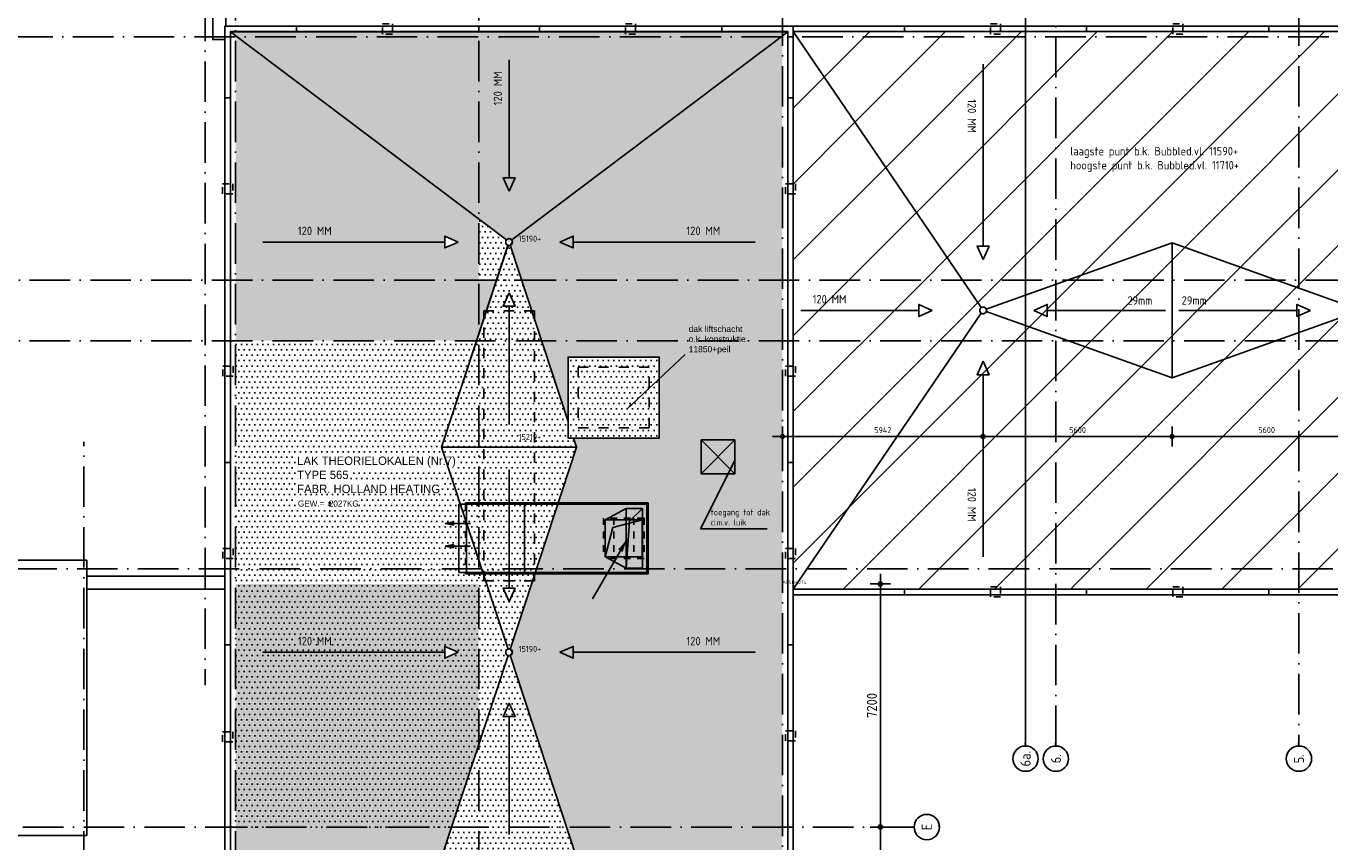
# Model space of a CAD drawing. Extents: x -9573 to 237800, y 0 to 168200.
# Tile 31 of 35: x 162452 to 201078, y 78140 to 102300. Entities that reach past the tile are written whole.
import ezdxf
from ezdxf.enums import TextEntityAlignment as Align

# ---------------------------------------------------------------- set-up
doc = ezdxf.new("R2010")
doc.units = 0
doc.header["$LTSCALE"] = 200
for name, pattern in [('DASHDOT', [9, 6, -1.5, 0, -1.5]), ('DASHED', [3, 1.5, -1.5]), ('HIDDEN', [2, 1, -1]), ('HIDDEN2', [4.7625, 3.175, -1.5875]), ('LURETOUR', [6, 4, -2])]:
    doc.linetypes.add(name, pattern=pattern)
doc.layers.get('0').update_dxf_attribs({"linetype": 'CONTINUOUS'})
doc.layers.get('DEFPOINTS').update_dxf_attribs({"linetype": 'CONTINUOUS'})
for name, color, linetype in [('AL$1----_ALGEMEEN', 7, 'CONTINUOUS'), ('AL$1----_MAATVOERING', 7, 'CONTINUOUS'), ('AL$1----_TEKST', 7, 'CONTINUOUS'), ('AL$1A---_ALGEMEEN', 8, 'CONTINUOUS'), ('AL$2A---_KADER', 7, 'CONTINUOUS'), ('AL$7----_STRAMIEN', 1, 'DASHDOT'), ('AL27----_DAKEN', 7, 'CONTINUOUS'), ('AL27---_DAKAFSCHOT', 7, 'CONTINUOUS'), ('AL32----_BINNENKOZ', 7, 'CONTINUOUS'), ('ALN-----_BLOCKNAAM', 2, 'CONTINUOUS'), ('BL$4----', 7, 'CONTINUOUS'), ('MV-STRAMIEN', 7, 'CONTINUOUS'), ('RUIMTEOMTREK', 2, 'CONTINUOUS'), ('WL$1----', 3, 'CONTINUOUS'), ('WL570---_RETOUR', 3, 'CONTINUOUS'), ('WL570---_TOEVOER', 3, 'CONTINUOUS'), ('WM570---', 1, 'CONTINUOUS')]:
    doc.layers.add(name, color=color, linetype=linetype)
doc.styles.add('BURO-018', font='BUROFONT.shx', dxfattribs={"height": 360})
doc.styles.add('BURO-025', font='BUROFONT.shx', dxfattribs={"height": 500})
doc.styles.get("Standard").update_dxf_attribs({"font": 'ISOCP'})
doc.dimstyles.new('018STIP100UIT', dxfattribs={"dimscale": 100, "dimtxt": 1.8, "dimasz": 2, "dimexe": 2, "dimexo": 3, "dimgap": 1, "dimtad": 1, "dimdec": 4, "dimrnd": 1, "dimtxsty": 'STANDARD', "dimblk": 'MSTR3', "dimblk1": 'MSTR3', "dimblk2": 'MSTR3', "dimsah": 1, "dimcen": 3, "dimdle": 1.25, "dimse1": 1, "dimse2": 1, "dimclrd": 256, "dimclre": 1, "dimclrt": 7, "dimazin": 3, "dimtfac": 0.75, "dimtdec": 4, "dimtix": 1, "dimtmove": 0, "dimatfit": 3, "dimtvp": 1.5, "dimtolj": 1, "dimtzin": 0})
doc.dimstyles.new('025RADI100UIT', dxfattribs={"dimscale": 100, "dimtxt": 2.5, "dimasz": 2, "dimexe": 2, "dimexo": 3, "dimgap": 1, "dimtad": 1, "dimdec": 4, "dimrnd": 1, "dimtxsty": 'STANDARD', "dimcen": 3, "dimdle": 1.25, "dimse1": 1, "dimse2": 1, "dimclrd": 7, "dimclre": 1, "dimazin": 3, "dimtfac": 0.75, "dimtdec": 4, "dimtofl": 0, "dimtmove": 0, "dimatfit": 3, "dimtvp": 1.5, "dimtolj": 1, "dimtzin": 0})
doc.dimstyles.new('030STIP100UIT', dxfattribs={"dimscale": 100, "dimtxt": 3, "dimasz": 2, "dimexe": 2, "dimexo": 3, "dimgap": 1, "dimtad": 1, "dimdec": 4, "dimrnd": 1, "dimtxsty": 'STANDARD', "dimblk": 'MSTR3', "dimcen": 3, "dimdle": 1.25, "dimse1": 1, "dimse2": 1, "dimclrd": 7, "dimclre": 1, "dimazin": 3, "dimtfac": 0.75, "dimtdec": 4, "dimtix": 1, "dimtmove": 0, "dimatfit": 3, "dimtvp": 1.5, "dimtolj": 1, "dimtzin": 0})

# ---------------------------------------------------------------- blocks, each defined once
blk = doc.blocks.new('MSTR3')
at = {"color": 0, "linetype": 'CONTINUOUS'}
for p, q in [((-1, 0), (0, 0)), ((0, 1.5), (0, 0)), ((0, 0), (0, -1.5)), ((0, 0), (1.5, 0))]:
    blk.add_line(p, q, dxfattribs=at)
blk.add_circle((0, 0), 0.3, dxfattribs=at)
blk = doc.blocks.new('*D34')
at = {"linetype": 'BYBLOCK'}
blk.add_line((168860, 107990), (174310, 107990), dxfattribs=at)
at = {"layer": 'DEFPOINTS', "color": 0, "linetype": 'BYBLOCK'}
for p in [(174510, 107990), (174510, 102400), (168660, 101980)]:
    blk.add_point(p, dxfattribs=at)
at = {"linetype": 'BYBLOCK', "xscale": 200, "yscale": 200, "zscale": 200, "rotation": 180}
blk.add_blockref('MSTR3', (168660, 107990), dxfattribs=at)
at = {"linetype": 'BYBLOCK', "xscale": 200, "yscale": 200, "zscale": 200}
blk.add_blockref('MSTR3', (174510, 107990), dxfattribs=at)
at = {"color": 7, "linetype": 'BYBLOCK', "insert": (171585, 108180), "char_height": 180, "attachment_point": 5}
blk.add_mtext('\\A1;5850', dxfattribs=at)
blk = doc.blocks.new('*D37')
at = {"linetype": 'BYBLOCK'}
blk.add_line((186410, 107990), (192760, 107990), dxfattribs=at)
at = {"layer": 'DEFPOINTS', "color": 0, "linetype": 'BYBLOCK'}
for p in [(192960, 107990), (186210, 102400), (192960, 101980)]:
    blk.add_point(p, dxfattribs=at)
at = {"linetype": 'BYBLOCK', "xscale": 200, "yscale": 200, "zscale": 200, "rotation": 180}
blk.add_blockref('MSTR3', (186210, 107990), dxfattribs=at)
at = {"linetype": 'BYBLOCK', "xscale": 200, "yscale": 200, "zscale": 200}
blk.add_blockref('MSTR3', (192960, 107990), dxfattribs=at)
at = {"color": 7, "linetype": 'BYBLOCK', "insert": (189585, 108180), "char_height": 180, "attachment_point": 5}
blk.add_mtext('\\A1;6750', dxfattribs=at)
blk = doc.blocks.new('*D38')
at = {"linetype": 'BYBLOCK'}
blk.add_line((185060, 90147), (190603, 90147), dxfattribs=at)
at = {"layer": 'DEFPOINTS', "color": 0, "linetype": 'BYBLOCK'}
for p in [(190803, 93880), (190803, 90147), (184860, 85780)]:
    blk.add_point(p, dxfattribs=at)
at = {"linetype": 'BYBLOCK', "xscale": 200, "yscale": 200, "zscale": 200, "rotation": 180}
blk.add_blockref('MSTR3', (184860, 90147), dxfattribs=at)
at = {"linetype": 'BYBLOCK', "xscale": 200, "yscale": 200, "zscale": 200}
blk.add_blockref('MSTR3', (190803, 90147), dxfattribs=at)
at = {"color": 7, "linetype": 'BYBLOCK', "insert": (187831, 90337), "char_height": 180, "attachment_point": 5}
blk.add_mtext('\\A1;5942', dxfattribs=at)
blk = doc.blocks.new('*D39')
at = {"linetype": 'BYBLOCK'}
blk.add_line((191003, 90147), (196203, 90147), dxfattribs=at)
at = {"layer": 'DEFPOINTS', "color": 0, "linetype": 'BYBLOCK'}
for p in [(190803, 93880), (196403, 91880), (196403, 90147)]:
    blk.add_point(p, dxfattribs=at)
at = {"linetype": 'BYBLOCK', "xscale": 200, "yscale": 200, "zscale": 200, "rotation": 180}
blk.add_blockref('MSTR3', (190803, 90147), dxfattribs=at)
at = {"linetype": 'BYBLOCK', "xscale": 200, "yscale": 200, "zscale": 200}
blk.add_blockref('MSTR3', (196403, 90147), dxfattribs=at)
at = {"color": 7, "linetype": 'BYBLOCK', "insert": (193603, 90337), "char_height": 180, "attachment_point": 5}
blk.add_mtext('\\A1;5600', dxfattribs=at)
blk = doc.blocks.new('*D40')
at = {"linetype": 'BYBLOCK'}
blk.add_line((196603, 90147), (201803, 90147), dxfattribs=at)
at = {"layer": 'DEFPOINTS', "color": 0, "linetype": 'BYBLOCK'}
for p in [(202003, 93880), (196403, 91880), (202003, 90147)]:
    blk.add_point(p, dxfattribs=at)
at = {"linetype": 'BYBLOCK', "xscale": 200, "yscale": 200, "zscale": 200, "rotation": 180}
blk.add_blockref('MSTR3', (196403, 90147), dxfattribs=at)
at = {"linetype": 'BYBLOCK', "xscale": 200, "yscale": 200, "zscale": 200}
blk.add_blockref('MSTR3', (202003, 90147), dxfattribs=at)
at = {"color": 7, "linetype": 'BYBLOCK', "insert": (199203, 90337), "char_height": 180, "attachment_point": 5}
blk.add_mtext('\\A1;5600', dxfattribs=at)
blk = doc.blocks.new('A$C1DAB58CE')
at = {"layer": 'AL27----_DAKEN', "color": 4}
for points in [[(49850, 155), (49850, 310)], [(51650, 155), (51650, 310)], [(57050, 155), (57050, 310)], [(59005, 0), (59160, 0)]]:
    blk.add_lwpolyline(points, dxfattribs=at)
at = {"layer": 'AL27----_DAKEN', "color": 1, "linetype": 'HIDDEN'}
blk.add_lwpolyline([(54200, 82), (54200, 382), (54500, 382), (54500, 82)], close=True, dxfattribs=at)
blk = doc.blocks.new('1010')
at = {"layer": 'AL$7----_STRAMIEN', "color": 7, "linetype": 'CONTINUOUS'}
blk.add_circle((0, 750), 750, dxfattribs=at)
at = {"layer": 'ALN-----_BLOCKNAAM', "linetype": 'CONTINUOUS'}
blk.add_text('1010', height=100, dxfattribs=at).set_placement((0, 0))
blk = doc.blocks.new('1011')
at = {"layer": 'AL$7----_STRAMIEN', "color": 7, "linetype": 'CONTINUOUS'}
blk.add_circle((-750, 0), 750, dxfattribs=at)
at = {"layer": 'ALN-----_BLOCKNAAM', "linetype": 'CONTINUOUS'}
blk.add_text('1011', height=100, dxfattribs=at).set_placement((0, 0))
blk = doc.blocks.new('*D124')
at = {"color": 7, "linetype": 'BYBLOCK'}
blk.add_line((187760, 71581), (187760, 78381), dxfattribs=at)
at = {"layer": 'DEFPOINTS', "color": 0, "linetype": 'BYBLOCK'}
for p in [(187760, 78581), (188760, 78581), (188760, 71381)]:
    blk.add_point(p, dxfattribs=at)
at = {"color": 7, "linetype": 'BYBLOCK', "xscale": 200, "yscale": 200, "zscale": 200}
for p, rotation in [((187760, 78581), 90), ((187760, 71381), 270)]:
    blk.add_blockref('MSTR3', p, dxfattribs=dict(at, rotation=rotation))
at = {"color": 0, "linetype": 'BYBLOCK', "insert": (187510, 74981), "char_height": 300, "attachment_point": 5, "rotation": 90}
blk.add_mtext('\\A1;7200', dxfattribs=at)
blk = doc.blocks.new('*D125')
at = {"color": 7, "linetype": 'BYBLOCK'}
blk.add_line((187760, 78781), (187760, 85581), dxfattribs=at)
at = {"layer": 'DEFPOINTS', "color": 0, "linetype": 'BYBLOCK'}
for p in [(187760, 85781), (189510, 85781), (188760, 78581)]:
    blk.add_point(p, dxfattribs=at)
at = {"color": 7, "linetype": 'BYBLOCK', "xscale": 200, "yscale": 200, "zscale": 200}
for p, rotation in [((187760, 85781), 90), ((187760, 78581), 270)]:
    blk.add_blockref('MSTR3', p, dxfattribs=dict(at, rotation=rotation))
at = {"color": 0, "linetype": 'BYBLOCK', "insert": (187510, 82181), "char_height": 300, "attachment_point": 5, "rotation": 90}
blk.add_mtext('\\A1;7200', dxfattribs=at)
blk = doc.blocks.new('LU-PIJL5')
at = {"color": 0, "linetype": 'CONTINUOUS'}
for p, q in [((0, 0), (-7.5, 0)), ((-2.5, -0.5), (-2.5, 0.5)), ((-2.5, 0.5), (0, 0)), ((0, 0), (-2.5, -0.5))]:
    blk.add_line(p, q, dxfattribs=at)
blk.add_solid([(-2.5, 0.5), (-2.5, -0.5), (0, 0)], dxfattribs=at)
blk = doc.blocks.new('LU-2-KUZ')
at = {"color": 0, "linetype": 'HIDDEN2'}
for p, q in [((-0.5, 0.5), (0.5, 0.5)), ((-0.5, -0.5), (-0.5, 0.5)), ((0.5, 0.5), (-0.289, 0.289)), ((0.5, 0.5), (0.5, -0.5)), ((-0.5, -0.5), (-0.289, 0.289)), ((0.5, -0.5), (-0.5, -0.5))]:
    blk.add_line(p, q, dxfattribs=at)
blk = doc.blocks.new('LU-PIJL1')
at = {"color": 0, "linetype": 'CONTINUOUS'}
blk.add_line((0, 0), (10.12, 17.54), dxfattribs=at)
blk.add_lwpolyline([(10.12, 17.54, 0, 1.5, 0), (8.25, 14.29, 1.5, 1.5, 0)], format="xyseb", dxfattribs=at)

msp = doc.modelspace()

# ---------------------------------------------------------------- hatches: boundary and pattern name
at = {"layer": 'BL$4----'}
h = msp.add_hatch(dxfattribs=at)
h.set_pattern_fill('DOTS', color=2, scale=100, style=0)
h.paths.add_polyline_path([(168505.29813, 102135.22757), (185014.94534, 102135.22757), (176760.29813, 95905.40396)])
h = msp.add_hatch(dxfattribs=at)
h.set_pattern_fill('DOTS', color=2, scale=100, style=0)
h.paths.add_polyline_path([(168709.98396, 101980.58036), (168660.29813, 101980.58036), (168660.29813, 94780.58036), (175860.29813, 94780.58036), (175860.29813, 96584.43305)])
h.paths.add_polyline_path([(174856.77862, 95905.40396), (174856.77862, 96081.46126), (175256.77862, 95905.40396), (174856.77862, 95729.34667)], flags=16)
h.paths.add_polyline_path([(176010.12174, 93870.40397), (176090.3581, 93870.40397), (176389.9958, 94780.58036), (168660.29813, 94780.58036), (168660.29813, 86230.58036), (175945.36717, 86230.58036), (174760.29813, 89830.22757), (176010.12174, 93626.67882)])
h.paths.add_polyline_path([(174760.29813, 89830.22757), (175797.4207, 92980.58036), (168660.29813, 92980.58036), (168660.29813, 86230.58036), (175860.29813, 86230.58036), (175860.29813, 86488.97757)], flags=16)
h.paths.add_polyline_path([(175860.29813, 85780.58036), (168660.29813, 85780.58036), (168660.29813, 78580.58036), (175056.71057, 78580.58036), (175860.29813, 81021.47757)])
h.paths.add_polyline_path([(174856.77862, 83755.40396), (174856.77862, 83931.46126), (175256.77862, 83755.40396), (174856.77862, 83579.34667)], flags=16)
h.paths.add_polyline_path([(174760.29813, 77680.22757), (175056.71057, 78580.58036), (168660.29813, 78580.58036), (168660.29813, 53342.37824), (175860.29813, 58776.02209), (175860.29813, 62188.97757), (174760.29813, 65530.22757), (175860.29813, 68871.47757), (175860.29813, 74338.97757)])
h.paths.add_polyline_path([(170442.70181, 96423.35438), (171517.70181, 96423.35438), (171517.70181, 96048.30516), (170442.70181, 96048.30516)], flags=24)
h.paths.add_polyline_path([(170442.70181, 84273.35438), (171517.70181, 84273.35438), (171517.70181, 83898.30516), (170442.70181, 83898.30516)], flags=24)
h = msp.add_hatch(dxfattribs=at)
h.set_pattern_fill('DOTS', color=2, scale=100, style=0)
h.paths.add_polyline_path([(175860.29813, 62188.97757), (175860.29813, 58776.02209), (176680.47752, 59394.98913, -0.1630411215), (176660.29813, 59455.2267, -0.0000038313), (176660.29813, 59455.22823, 16329107.3806301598), (176660.29813, 59455.22825), (176660.29813, 59455.22823, -0.3238449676), (176729.02737, 59550.21251)])
h.paths.add_polyline_path([(184860.29813, 71380.58036), (176834.25606, 71380.58036), (178760.29813, 65530.22757), (178315.96983, 64180.58036), (184860.29813, 64180.58036)])
h.paths.add_polyline_path([(184860.29813, 78580.58036), (178463.88569, 78580.58036), (178760.29813, 77680.22757), (176791.56889, 71700.21251, -0.3238467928), (176860.29813, 71605.22757, -0.3238467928), (176791.56889, 71510.24262), (176834.25606, 71380.58036), (184860.29813, 71380.58036)])
h.paths.add_polyline_path([(178663.81764, 71605.40396), (178663.81764, 71429.34667), (178263.81764, 71605.40396), (178663.81764, 71781.46126)], flags=16)
h.paths.add_polyline_path([(184860.29813, 102018.33815), (176840.1175, 95965.46765), (176860.29813, 95905.22757), (176791.56889, 95810.24262), (178510.29813, 90589.60257), (178510.29813, 92500.40396), (181210.29813, 92500.40396), (181210.29813, 90100.40396), (178671.35117, 90100.40396), (178760.29813, 89830.22757), (176791.56889, 83850.21251), (176860.29813, 83755.22757), (176791.56889, 83660.24262), (178463.88569, 78580.58036), (184860.29813, 78580.58036)])
h.paths.add_polyline_path([(177584.67803, 70644.74052), (182960.30303, 70644.74052), (182960.30303, 69769.74052), (177584.67803, 69769.74052)], flags=24)
h.paths.add_polyline_path([(177025.44412, 71571.88613), (177741.52375, 71571.88613), (177741.52375, 71828.2381), (177025.44412, 71828.2381)], flags=24)
h.paths.add_polyline_path([(182002.89445, 72123.35438), (183077.89445, 72123.35438), (183077.89445, 71748.30516), (182002.89445, 71748.30516)], flags=24)
h = msp.add_hatch(dxfattribs=at)
h.set_pattern_fill('ANSI31', color=256, scale=500, style=0)
edge = h.paths.add_edge_path()
edge.add_line((230025.12173, 102135.22757), (185179.94534, 102135.22757))
edge.add_line((185179.94534, 102135.22757), (190746.953, 93963.5352))
edge.add_arc((190802.53354, 93880.40396), 100, 19.653824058, 123.766207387, ccw=False)
edge.add_line((190896.70773, 93914.0376), (196402.53354, 95880.40396))
edge.add_line((196402.53354, 95880.40396), (201908.35935, 93914.0376))
edge.add_arc((202002.53354, 93880.40396), 100, 19.653824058, 160.346175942, ccw=False)
edge.add_line((202096.70773, 93914.0376), (207602.53354, 95880.40396))
edge.add_line((207602.53354, 95880.40396), (213108.35935, 93914.0376))
edge.add_arc((213202.53354, 93880.40396), 100, 19.653824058, 160.346175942, ccw=False)
edge.add_line((213296.70773, 93914.0376), (218802.53354, 95880.40396))
edge.add_line((218802.53354, 95880.40396), (224308.35935, 93914.0376))
edge.add_arc((224402.53354, 93880.40396), 100, 56.233792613, 160.346175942, ccw=False)
edge.add_line((224458.11408, 93963.5352), (230025.12173, 102135.22757))
edge = h.paths.add_edge_path()
edge.add_arc((224402.53354, 93880.40396), 100, 199.653824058, 303.766207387, ccw=False)
edge.add_line((224308.35935, 93846.77032), (218802.53354, 91880.40396))
edge.add_line((218802.53354, 91880.40396), (213296.70773, 93846.77032))
edge.add_arc((213202.53354, 93880.40396), 100, 199.653824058, 340.346175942, ccw=False)
edge.add_line((213108.35935, 93846.77032), (207602.53354, 91880.40396))
edge.add_line((207602.53354, 91880.40396), (202096.70773, 93846.77032))
edge.add_arc((202002.53354, 93880.40396), 100, 199.653824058, 340.346175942, ccw=False)
edge.add_line((201908.35935, 93846.77032), (196402.53354, 91880.40396))
edge.add_line((196402.53354, 91880.40396), (190896.70773, 93846.77032))
edge.add_arc((190802.53354, 93880.40396), 100, 236.233792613, 340.346175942, ccw=False)
edge.add_line((190746.953, 93797.27272), (185179.94534, 85625.58036))
edge.add_line((185179.94534, 85625.58036), (230025.12173, 85625.58036))
edge.add_line((230025.12173, 85625.58036), (224458.11408, 93797.27272))
h = msp.add_hatch(dxfattribs=at)
h.set_pattern_fill('ANSI31', color=256, scale=500, style=0)
h.paths.add_polyline_path([(185285.29955, 101980.58036), (185179.94534, 101980.58036), (185179.94534, 97630.40396), (185247.44534, 97630.40396), (185247.44534, 97330.40396), (185179.94534, 97330.40396), (185179.94534, 94780.58036), (190190.33676, 94780.58036)])
h = msp.add_hatch(dxfattribs=at)
h.set_pattern_fill('ANSI31', color=256, scale=500, style=0)
h.paths.add_polyline_path([(190190.5771, 92980.58036), (185179.94534, 92980.58036), (185179.94534, 92230.40396), (185247.44534, 92230.40396), (185247.44534, 91930.40396), (185179.94534, 91930.40396), (185179.94534, 86830.40396), (185247.44534, 86830.40396), (185247.44534, 86530.40396), (185179.94534, 86530.40396), (185179.94534, 86230.58036), (185592.10472, 86230.58036)])
h.paths.add_polyline_path([(190746.953, 93797.27272, -0.2504118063), (190702.53354, 93880.40396, -0.2504118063), (190746.953, 93963.5352), (190190.33676, 94780.58036), (185179.94534, 94780.58036), (185179.94534, 92980.58036), (190190.5771, 92980.58036)])
h.paths.add_polyline_path([(188899.01403, 93880.40396), (188899.01403, 94056.46126), (189299.01403, 93880.40396), (188899.01403, 93704.34667)], flags=16)
h.paths.add_polyline_path([(229860.12166, 92980.58036), (226260.29813, 92980.58036), (226260.29813, 91151.88501), (229612.96236, 86230.58036), (229860.12166, 86230.58036)])
h.paths.add_polyline_path([(229860.12166, 94780.58036), (226260.29813, 94780.58036), (226260.29813, 94036.32254), (226306.05305, 94056.46126), (226306.05305, 93880.40396), (226306.05305, 93704.34667), (226260.29813, 93724.48539), (226260.29813, 92980.58036), (229860.12166, 92980.58036)])
h.paths.add_polyline_path([(226260.29813, 93724.48539), (225906.05305, 93880.40396), (226260.29813, 94036.32254), (226260.29813, 94780.58036), (225360.29813, 94780.58036), (225360.29813, 92980.58036), (226260.29813, 92980.58036)])
h.paths.add_polyline_path([(225360.29813, 94780.58036), (225014.73031, 94780.58036), (224458.11408, 93963.5352, -0.2504118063), (224502.53354, 93880.40396, -0.2504118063), (224458.11408, 93797.27272), (225014.48997, 92980.58036), (225360.29813, 92980.58036)])
h.paths.add_polyline_path([(229860.12166, 101893.02747), (226260.29813, 96608.92291), (226260.29813, 94780.58036), (229860.12166, 94780.58036)])
h.paths.add_polyline_path([(187546.69603, 90472.09157), (188116.13564, 90472.09157), (188116.13564, 90201.96913), (187546.69603, 90201.96913)], flags=24)
h.paths.add_polyline_path([(185690.55977, 94398.35438), (186765.55977, 94398.35438), (186765.55977, 94023.30516), (185690.55977, 94023.30516)], flags=24)
h.paths.add_polyline_path([(226852.41583, 90471.96913), (227410.41583, 90471.96913), (227410.41583, 90201.96913), (226852.41583, 90201.96913)], flags=24)
h.paths.add_polyline_path([(228439.5073, 94398.35438), (229514.5073, 94398.35438), (229514.5073, 94023.30516), (228439.5073, 94023.30516)], flags=24)
h = msp.add_hatch(dxfattribs=at)
h.set_pattern_fill('DOTS', color=2, scale=100, style=0)
h.paths.add_polyline_path([(176728.97495, 95810.2599, -0.3236943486), (176660.29813, 95905.22757, -0.163043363), (176680.47752, 95965.46601), (175860.29813, 96584.43305), (175860.29813, 94802.46874), (176397.20164, 94802.46874)])
h = msp.add_hatch(dxfattribs=at)
h.set_pattern_fill('DOTS', color=2, scale=100, style=0)
h.paths.add_polyline_path([(176727.82621, 95806.77052), (174760.29813, 89830.22757), (176729.02737, 83850.21251), (176760.29813, 83855.22757), (176791.56889, 83850.21251), (178760.29813, 89830.22757), (178671.35117, 90100.40396), (178510.29813, 90100.40396), (178510.29813, 90589.60257), (176791.56889, 95810.24262), (176760.29813, 95805.22757)])
h = msp.add_hatch(dxfattribs=at)
h.set_pattern_fill('ANSI31', color=256, scale=500, style=0)
edge = h.paths.add_edge_path()
edge.add_line((196402.53354, 95880.40396), (190896.70773, 93914.0376))
edge.add_arc((190802.53354, 93880.40396), 100, 0, 19.653824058, ccw=False)
edge.add_arc((190802.53354, 93880.40396), 100, -19.653824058, 0, ccw=False)
edge.add_line((190896.70773, 93846.77032), (196402.53354, 91880.40396))
edge.add_line((196402.53354, 91880.40396), (201908.35935, 93846.77032))
edge.add_arc((202002.53354, 93880.40396), 100, 180, 199.653824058, ccw=False)
edge.add_arc((202002.53354, 93880.40396), 100, 160.346175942, 180, ccw=False)
edge.add_line((201908.35935, 93914.0376), (196402.53354, 95880.40396))
edge = h.paths.add_edge_path()
edge.add_arc((213202.53354, 93880.40396), 100, 180, 199.653824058, ccw=False)
edge.add_arc((213202.53354, 93880.40396), 100, 160.346175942, 180, ccw=False)
edge.add_line((213108.35935, 93914.0376), (207602.53354, 95880.40396))
edge.add_line((207602.53354, 95880.40396), (202096.70773, 93914.0376))
edge.add_arc((202002.53354, 93880.40396), 100, 0, 19.653824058, ccw=False)
edge.add_arc((202002.53354, 93880.40396), 100, -19.653824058, 0, ccw=False)
edge.add_line((202096.70773, 93846.77032), (207602.53354, 91880.40396))
edge.add_line((207602.53354, 91880.40396), (213108.35935, 93846.77032))
edge = h.paths.add_edge_path()
edge.add_arc((224402.53354, 93880.40396), 100, 180, 199.653824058, ccw=False)
edge.add_arc((224402.53354, 93880.40396), 100, 160.346175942, 180, ccw=False)
edge.add_line((224308.35935, 93914.0376), (218802.53354, 95880.40396))
edge.add_line((218802.53354, 95880.40396), (213296.70773, 93914.0376))
edge.add_arc((213202.53354, 93880.40396), 100, 0, 19.653824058, ccw=False)
edge.add_arc((213202.53354, 93880.40396), 100, -19.653824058, 0, ccw=False)
edge.add_line((213296.70773, 93846.77032), (218802.53354, 91880.40396))
edge.add_line((218802.53354, 91880.40396), (224308.35935, 93846.77032))
h = msp.add_hatch(dxfattribs=at)
h.set_pattern_fill('DOTS', color=2, scale=100, style=0)
h.paths.add_polyline_path([(175860.29813, 86230.58036), (175860.29813, 86488.97757), (174760.29813, 89830.22757), (175797.4207, 92980.58036), (168660.29813, 92980.58036), (168660.29813, 86230.58036)])
h = msp.add_hatch(dxfattribs=at)
h.set_pattern_fill('DOTS', color=2, scale=100, style=0)
h.paths.add_polyline_path([(178810.29813, 92200.40396), (178810.29813, 90400.40396), (180910.29813, 90400.40396), (180910.29813, 92200.40396)], flags=16)
h.paths.add_polyline_path([(178510.29813, 92500.40396), (178510.29813, 90589.60257), (178510.29813, 90100.40396), (178671.35117, 90100.40396), (181210.29813, 90100.40396), (181210.29813, 92500.40396)])
h.paths.add_polyline_path([(180910.29813, 92200.40396), (180910.29813, 90400.40396), (178810.29813, 90400.40396), (178810.29813, 92200.40396)], flags=16)
h = msp.add_hatch(dxfattribs=at)
h.set_pattern_fill('DOTS', color=2, scale=100, style=0)
h.paths.add_polyline_path([(168660.29813, 86230.58036), (168660.29813, 78580.58036), (175056.71057, 78580.58036), (175860.29813, 81021.47757), (175860.29813, 86080.40396), (175469.31465, 86080.40396), (175469.31465, 86115.40396), (175273.88632, 86115.40396), (175273.88632, 86230.58036)])
h.paths.add_polyline_path([(174856.77862, 83931.46126), (175256.77862, 83755.40396), (174856.77862, 83579.34667), (174856.77862, 83755.40396)], flags=16)
h.paths.add_polyline_path([(170442.70181, 84273.35438), (171517.70181, 84273.35438), (171517.70181, 83898.30516), (170442.70181, 83898.30516)], flags=24)
h = msp.add_hatch(dxfattribs=at)
h.set_pattern_fill('DOTS', color=2, scale=100, style=0)
h.paths.add_polyline_path([(175860.29813, 81021.47757), (176729.02737, 83660.24262, -0.3238467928), (176660.29813, 83755.22757, -0.3238467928), (176729.02737, 83850.21251), (176063.94376, 85870.40397), (176010.12174, 85870.40397), (176010.12174, 86033.88836), (175994.80796, 86080.40396), (175860.29813, 86080.40396)])
h = msp.add_hatch(dxfattribs=at)
h.set_pattern_fill('DOTS', color=2, scale=100, style=0)
edge = h.paths.add_edge_path()
edge.add_arc((176760.29813, 83755.22757), 100, 251.777519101, 288.222480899, ccw=False)
edge.add_line((176729.02737, 83660.24262), (174760.29813, 77680.22757))
edge.add_line((174760.29813, 77680.22757), (178760.29813, 77680.22757))
edge.add_line((178760.29813, 77680.22757), (176791.56889, 83660.24262))
edge = h.paths.add_edge_path()
edge.add_arc((176760.29813, 71605.22757), 100, 71.777519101, 108.222480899)
edge.add_line((176729.02737, 71700.21251), (174760.29813, 77680.22757))
edge.add_line((174760.29813, 77680.22757), (178760.29813, 77680.22757))
edge.add_line((178760.29813, 77680.22757), (176791.56889, 71700.21251))

# ---------------------------------------------------------------- linework, layer by layer
at = {"layer": 'AL$1----_ALGEMEEN', "color": 4, "linetype": 'DASHED'}
msp.add_lwpolyline([(177510.12174, 93870.40397), (177510.12174, 85870.40397), (176010.12174, 85870.40397), (176010.12174, 93870.40397)], close=True, dxfattribs=at)
at = {"layer": 'AL$1A---_ALGEMEEN', "color": 1, "linetype": 'DASHDOT'}
msp.add_line((184860.29813, 124517.72983), (184860.29813, 48460.40396), dxfattribs=at)
at = {"layer": 'AL$1A---_ALGEMEEN', "color": 3, "linetype": 'CONTINUOUS'}
for p, q in [((180844.31465, 88145.40396), (175273.88632, 88145.40396)), ((180879.31465, 88180.40396), (175469.31465, 88180.40396)), ((180844.31465, 86115.40396), (175273.88632, 86115.40396)), ((180879.31465, 86080.40396), (175469.31465, 86080.40396))]:
    msp.add_line(p, q, dxfattribs=at)
at = {"layer": 'AL$1A---_ALGEMEEN', "color": 2, "linetype": 'HIDDEN'}
for p, q in [((179560.29813, 87730.40396), (179560.29813, 86530.40396)), ((180760.29813, 87730.40396), (179560.29813, 87730.40396)), ((179860.29813, 87730.40396), (179860.29813, 86530.40396)), ((180460.29813, 87730.40396), (180460.29813, 86530.40396)), ((180760.29813, 87730.40396), (180760.29813, 86530.40396)), ((180760.29813, 86530.40396), (179560.29813, 86530.40396))]:
    msp.add_line(p, q, dxfattribs=at)
at = {"layer": 'AL$2A---_KADER'}
for points in [[(185014.94534, 102135.05117), (176840.1175, 95965.46765), (176860.29813, 95905.22757), (176791.56889, 95810.24262), (178510.29813, 90589.60257), (178510.29813, 92500.40396), (181210.29813, 92500.40396), (181210.29813, 90100.40396), (178671.35117, 90100.40396), (178760.29813, 89830.22757), (176791.56889, 83850.21251), (176860.29813, 83755.22757), (176791.56889, 83660.24262), (178760.29813, 77680.22757), (176791.56889, 71700.21251), (176860.29813, 71605.22757), (176791.56889, 71510.24262), (178760.29813, 65530.22757), (176791.56889, 59550.21251), (176860.29813, 59455.22757), (176840.1175, 59394.98749), (185014.94534, 53225.58036), (185014.94534, 102135.22757)], [(176727.82621, 95806.77052), (174760.29813, 89830.22757), (176729.02737, 83850.21251), (176760.29813, 83855.22757), (176791.56889, 83850.21251), (178760.29813, 89830.22757), (178671.35117, 90100.40396), (178510.29813, 90100.40396), (178510.29813, 90589.60257), (176791.56889, 95810.24262), (176760.29813, 95805.22757)]]:
    msp.add_lwpolyline(points, close=True, dxfattribs=at)
at = {"layer": 'AL$7----_STRAMIEN', "color": 1}
for p, q in [((184860.29813, 124517.90623), (184860.29813, 48460.58036)), ((168660.29813, 48460.58036), (168660.29813, 105880.58036))]:
    msp.add_line(p, q, dxfattribs=at)
for points in [[(167760.29813, 124655.58029), (167760.29813, 82780.58036)], [(175860.29813, 48460.58036), (175860.29813, 124517.90623)], [(192960.29813, 80980.58036), (192960.29813, 124517.90623)], [(200160.29813, 124517.90623), (200160.29813, 80980.58036)], [(-5367.20421, 101980.58036), (233965.12151, 101980.58036)], [(233960.29813, 94780.58036), (-5367.20421, 94780.58036)], [(233960.29813, 92980.58036), (-5367.20421, 92980.58036)], [(233568.74068, 86230.58036), (-2089.62728, 86230.58036)], [(188760.29813, 78580.58036), (138360.29813, 78580.58036), (113714.55487, 78580.58036)]]:
    msp.add_lwpolyline(points, dxfattribs=at)
at = {"layer": 'AL$7----_STRAMIEN'}
msp.add_lwpolyline([(164160.29813, 48460.58036), (164160.29813, 89983.97062)], dxfattribs=at)
at = {"layer": 'AL27----_DAKEN', "color": 1}
for points in [[(134770.29806, 102290.58033), (134750.29813, 102290.58033), (134750.29813, 119990.58036), (168370.29813, 119990.58036), (168370.29813, 102290.58033), (168350.29806, 102290.58033)], [(134770.29806, 101900.58033), (135140.29813, 101900.58033), (135140.29813, 119600.58036), (167980.29813, 119600.58036), (167980.29813, 101900.58033), (168350.29806, 101900.58033)]]:
    msp.add_lwpolyline(points, dxfattribs=at)
at = {"layer": 'AL27----_DAKEN', "color": 1, "linetype": 'HIDDEN'}
for points in [[(173010.47452, 102062.81576), (173010.47452, 102362.81576), (173310.47452, 102362.81576), (173310.47452, 102062.81576)], [(180210.47452, 102062.81577), (180210.47452, 102362.81577), (180510.47452, 102362.81577), (180510.47452, 102062.81577)], [(191020.29813, 102062.81577), (191020.29813, 102362.81577), (191320.29813, 102362.81577), (191320.29813, 102062.81577)], [(196420.29813, 102062.81577), (196420.29813, 102362.81577), (196720.29813, 102362.81577), (196720.29813, 102062.81577)], [(168572.79813, 97330.40396), (168272.79813, 97330.40396), (168272.79813, 97630.40396), (168572.79813, 97630.40396)], [(185247.44534, 97330.40396), (184947.44534, 97330.40396), (184947.44534, 97630.40396), (185247.44534, 97630.40396)], [(168582.79813, 91930.40396), (168282.79813, 91930.40396), (168282.79813, 92230.40396), (168582.79813, 92230.40396)], [(185247.44534, 91930.40396), (184947.44534, 91930.40396), (184947.44534, 92230.40396), (185247.44534, 92230.40396)], [(168582.79813, 86530.40396), (168282.79813, 86530.40396), (168282.79813, 86830.40396), (168582.79813, 86830.40396)], [(185247.44534, 86530.40396), (184947.44534, 86530.40396), (184947.44534, 86830.40396), (185247.44534, 86830.40396)], [(191020.29813, 85397.99216), (191020.29813, 85697.99216), (191320.29813, 85697.99216), (191320.29813, 85397.99216)], [(196420.29813, 85397.99216), (196420.29813, 85697.99216), (196720.29813, 85697.99216), (196720.29813, 85397.99216)], [(168573.62511, 81101.77052), (168273.62511, 81101.77052), (168273.62511, 81401.77052), (168573.62511, 81401.77052)], [(185247.44534, 81130.40396), (184947.44534, 81130.40396), (184947.44534, 81430.40396), (185247.44534, 81430.40396)]]:
    msp.add_lwpolyline(points, close=True, dxfattribs=at)
at = {"layer": 'AL27----_DAKEN', "color": 3}
for points in [[(168340.29813, 53060.58036), (185179.94534, 53060.58036), (185179.94534, 102300.22757), (168340.29813, 102300.22757)], [(168505.29813, 53225.58036), (185014.94534, 53225.58036), (185014.94534, 102135.22757), (168505.29813, 102135.22757)]]:
    msp.add_lwpolyline(points, close=True, dxfattribs=at)
at = {"layer": 'AL27----_DAKEN', "color": 4}
for points in [[(168350.12174, 101980.40396), (168505.29813, 101980.40396)], [(170460.47452, 102135.22757), (170460.47452, 102290.40396)], [(175860.47452, 102135.22757), (175860.47452, 102290.40396)], [(177660.47452, 102135.22757), (177660.47452, 102290.40396)], [(183060.47452, 102135.22757), (183060.47452, 102290.40396)], [(185014.94534, 101980.40396), (185170.12174, 101980.40396)], [(185179.94534, 102300.22757), (230190.12173, 102300.22757), (230190.12173, 85460.58036), (185179.94534, 85460.58036)], [(185179.94534, 102135.22757), (230025.12173, 102135.22757), (230025.12173, 85625.58036), (185179.94534, 85625.58036)], [(188470.29813, 102135.22757), (188470.29813, 102290.40396)], [(193870.29813, 102135.22757), (193870.29813, 102290.40396)], [(199270.29813, 102135.22757), (199270.29813, 102290.40396)], [(168350.29813, 100180.40396), (168505.29813, 100180.40396)], [(185014.94534, 100180.40396), (185170.29813, 100180.40396)], [(168350.29813, 94780.40396), (168505.29813, 94780.40396)], [(185014.94534, 94780.40396), (185170.29813, 94780.40396)], [(168350.29813, 89380.40396), (168505.29813, 89380.40396)], [(185014.94534, 89380.40396), (185170.29813, 89380.40396)], [(188470.29813, 85460.58035), (188470.29813, 85625.58036)], [(193870.29813, 85460.58035), (193870.29813, 85625.58036)], [(199270.29813, 85460.58035), (199270.29813, 85625.58036)], [(168350.29813, 83980.40396), (168505.29813, 83980.40396)], [(185014.94534, 83980.40396), (185170.29813, 83980.40396)], [(168350.29813, 78580.40396), (168505.29813, 78580.40396)], [(185014.94534, 78580.40396), (185170.29813, 78580.40396)]]:
    msp.add_lwpolyline(points, dxfattribs=at)
at = {"layer": 'AL27----_DAKEN'}
for points in [[(176760.29813, 97808.92347), (176760.29813, 101305.46167)], [(190802.53354, 95783.92347), (190802.53354, 101174.71137)], [(176760.29813, 97408.92347), (176584.24083, 97808.92347), (176760.29813, 97808.92347)], [(176760.29813, 97408.92347), (176936.35542, 97808.92347), (176760.29813, 97808.92347)], [(174856.77862, 95905.40396), (169465.99072, 95905.40396)], [(175256.77862, 95905.40396), (174856.77862, 96081.46126), (174856.77862, 95905.40396)], [(175256.77862, 95905.40396), (174856.77862, 95729.34667), (174856.77862, 95905.40396)], [(178263.81764, 95905.40396), (178663.81764, 96081.46126), (178663.81764, 95905.40396)], [(178263.81764, 95905.40396), (178663.81764, 95729.34667), (178663.81764, 95905.40396)], [(178663.81764, 95905.40396), (184054.60554, 95905.40396)], [(190802.53354, 95383.92347), (190626.47624, 95783.92347), (190802.53354, 95783.92347)], [(190802.53354, 95383.92347), (190978.59083, 95783.92347), (190802.53354, 95783.92347)], [(176760.29813, 94401.88445), (176584.24083, 94001.88445), (176760.29813, 94001.88445)], [(176760.29813, 94401.88445), (176936.35542, 94001.88445), (176760.29813, 94001.88445)], [(176760.29813, 94001.88445), (176760.29813, 90505.34625)], [(188899.01403, 93880.40396), (185402.47583, 93880.40396)], [(189299.01403, 93880.40396), (188899.01403, 94056.46126), (188899.01403, 93880.40396)], [(189299.01403, 93880.40396), (188899.01403, 93704.34667), (188899.01403, 93880.40396)], [(192306.05305, 93880.40396), (192706.05305, 94056.46126), (192706.05305, 93880.40396)], [(192306.05305, 93880.40396), (192706.05305, 93704.34667), (192706.05305, 93880.40396)], [(192706.05305, 93880.40396), (196202.59124, 93880.40396)], [(200099.01403, 93880.40396), (196602.47583, 93880.40396)], [(200499.01403, 93880.40396), (200099.01403, 94056.46126), (200099.01403, 93880.40396)], [(200499.01403, 93880.40396), (200099.01403, 93704.34667), (200099.01403, 93880.40396)], [(190802.53354, 92376.88445), (190626.47624, 91976.88445), (190802.53354, 91976.88445)], [(190802.53354, 92376.88445), (190978.59083, 91976.88445), (190802.53354, 91976.88445)], [(190802.53354, 91976.88445), (190802.53354, 86586.09655)], [(182452.67922, 89043.4316), (183452.67922, 90043.4316)], [(182452.67922, 90043.4316), (183452.67922, 89043.4316)], [(176760.29813, 85658.92347), (176760.29813, 89155.46167)], [(176760.29813, 85258.92347), (176584.24083, 85658.92347), (176760.29813, 85658.92347)], [(176760.29813, 85258.92347), (176936.35542, 85658.92347), (176760.29813, 85658.92347)], [(175256.77862, 83755.40396), (174856.77862, 83931.46126), (174856.77862, 83755.40396)], [(178263.81764, 83755.40396), (178663.81764, 83931.46126), (178663.81764, 83755.40396)], [(174856.77862, 83755.40396), (169465.99072, 83755.40396)], [(175256.77862, 83755.40396), (174856.77862, 83579.34667), (174856.77862, 83755.40396)], [(178263.81764, 83755.40396), (178663.81764, 83579.34667), (178663.81764, 83755.40396)], [(178663.81764, 83755.40396), (184054.60554, 83755.40396)], [(176760.29813, 82251.88445), (176584.24083, 81851.88445), (176760.29813, 81851.88445)], [(176760.29813, 82251.88445), (176936.35542, 81851.88445), (176760.29813, 81851.88445)], [(176760.29813, 81851.88445), (176760.29813, 78355.34625)]]:
    msp.add_lwpolyline(points, dxfattribs=at)
for points in [[(178510.29813, 90100.40396), (181210.29813, 90100.40396), (181210.29813, 92500.40396), (178510.29813, 92500.40396)], [(182452.67922, 90043.4316), (182452.67922, 89043.4316), (183452.67922, 89043.4316), (183452.67922, 90043.4316)]]:
    msp.add_lwpolyline(points, close=True, dxfattribs=at)
at = {"layer": 'AL27----_DAKEN', "color": 1, "linetype": 'DASHED'}
msp.add_lwpolyline([(178810.29813, 90400.40396), (180910.29813, 90400.40396), (180910.29813, 92200.40396), (178810.29813, 92200.40396)], close=True, dxfattribs=at)
at = {"layer": 'AL27----_DAKEN', "color": 1}
for points in [[(138870.29813, 86480.40396), (138870.29813, 78330.40396), (164250.29813, 78330.40396), (164250.29813, 86480.40396)], [(164250.29813, 86010.40396), (164250.29813, 85620.40396), (168340.29813, 85620.40396), (168340.29813, 86010.58281)]]:
    msp.add_lwpolyline(points, close=True, dxfattribs=at)
at = {"layer": 'AL27----_DAKEN'}
msp.add_circle((190802.53354, 93880.40396), 100, dxfattribs=at)
at = {"layer": 'AL27---_DAKAFSCHOT'}
for points in [[(176729.02737, 83660.24262, -0.3238467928), (176660.29813, 83755.22757, -0.3238467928), (176729.02737, 83850.21251), (174760.29813, 89830.22757), (176729.02737, 95810.24262, -0.3238467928), (176660.29813, 95905.22757, -0.163043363), (176680.47752, 95965.46601), (168505.29813, 102135.05117), (168505.29813, 53225.40396), (176680.47752, 59394.98913, -0.163043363), (176660.29813, 59455.22757, -0.3238467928), (176729.02737, 59550.21251), (174760.29813, 65530.22757), (176729.02737, 71510.24262, -0.3238467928), (176660.29813, 71605.22757, -0.3238467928), (176729.02737, 71700.21251), (174760.29813, 77680.22757)], [(185014.94534, 102135.05117), (168505.29813, 102135.05117), (176680.47752, 95965.46601, -0.4981300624), (176840.1175, 95965.46765)], [(176791.56889, 83850.21251, 0.1603752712), (176729.02737, 83850.21251), (174760.29813, 89830.22757), (178760.29813, 89830.22757)], [(176791.56889, 83660.24262, -0.1603752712), (176729.02737, 83660.24262), (174760.29813, 77680.22757), (178760.29813, 77680.22757)]]:
    msp.add_lwpolyline(points, format="xyb", close=True, dxfattribs=at)
at = {"layer": 'AL27---_DAKAFSCHOT', "color": 1}
msp.add_lwpolyline([(230025.12173, 102135.22757), (230025.12173, 85625.58036), (185179.94534, 85625.58036), (185179.94534, 102135.22757)], close=True, dxfattribs=at)
for points in [[(230025.12173, 102135.22757), (185179.94534, 102135.22757), (190746.953, 93963.5352, -0.4883397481), (190896.70773, 93914.0376), (196402.53354, 95880.40396), (201908.35935, 93914.0376, -0.7047191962), (202096.70773, 93914.0376), (207602.53354, 95880.40396), (213108.35935, 93914.0376, -0.7047191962), (213296.70773, 93914.0376), (218802.53354, 95880.40396), (224308.35935, 93914.0376, -0.4883397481), (224458.11408, 93963.5352)], [(185179.94534, 102135.22757), (185179.94534, 85625.58036), (190746.953, 93797.27272, -0.2504118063), (190702.53354, 93880.40396, -0.2504118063), (190746.953, 93963.5352)], [(196402.53354, 95880.40396), (190896.70773, 93914.0376, -0.0859668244), (190902.53354, 93880.40396, -0.0859668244), (190896.70773, 93846.77032), (196402.53354, 91880.40396), (201908.35935, 93846.77032, -0.0859668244), (201902.53354, 93880.40396, -0.0859668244), (201908.35935, 93914.0376)], [(224458.11408, 93797.27272, -0.4883397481), (224308.35935, 93846.77032), (218802.53354, 91880.40396), (213296.70773, 93846.77032, -0.7047191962), (213108.35935, 93846.77032), (207602.53354, 91880.40396), (202096.70773, 93846.77032, -0.7047191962), (201908.35935, 93846.77032), (196402.53354, 91880.40396), (190896.70773, 93846.77032, -0.4883397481), (190746.953, 93797.27272), (185179.94534, 85625.58036), (230025.12173, 85625.58036)]]:
    msp.add_lwpolyline(points, format="xyb", close=True, dxfattribs=at)
msp.add_lwpolyline([(196402.53354, 95880.40396), (196402.53354, 91880.40396)], dxfattribs=at)
at = {"layer": 'AL27---_DAKAFSCHOT', "color": 3}
for centre in [(176760.29813, 95905.22757), (176760.29813, 83755.22757)]:
    msp.add_circle(centre, 100, dxfattribs=at)
at = {"layer": 'BL$4----'}
msp.add_lwpolyline([(192060.29813, 80980.58036), (192060.29813, 124517.90623)], dxfattribs=at)
at = {"layer": 'RUIMTEOMTREK'}
msp.add_lwpolyline([(134779.94534, 85620.40396), (134779.94534, 54580.40396), (168340.29813, 54580.40396), (168340.29813, 85620.40396), (164250.29813, 85620.40396), (164250.29813, 78330.40396), (138870.29813, 78330.40396), (138870.29813, 85620.40396)], close=True, dxfattribs=at)
at = {"layer": 'WL$1----'}
for p, q in [((175273.88632, 88145.40396), (175273.88632, 86115.40396)), ((175469.31465, 88180.40396), (175469.31465, 88141.4731)), ((175504.31465, 88145.40396), (175504.31465, 86115.40396)), ((177214.31465, 88145.40396), (177214.31465, 86115.40396)), ((180844.31465, 88145.40396), (180844.31465, 86115.40396)), ((180879.31465, 88180.40396), (180879.31465, 86080.40396)), ((175469.31465, 86122.82215), (175469.31465, 86080.40396))]:
    msp.add_line(p, q, dxfattribs=at)
at = {"layer": 'WL570---_RETOUR', "color": 1}
for p, q in [((171413.98744, 88109.08928), (171482.93737, 88109.08928)), ((171415.85692, 88181.07806), (171481.28908, 88181.07806)), ((171446.51925, 88212.12964), (171446.51925, 88150.47188))]:
    msp.add_line(p, q, dxfattribs=at)
at = {"layer": 'WL570---_TOEVOER', "color": 1}
for p, q in [((179607.29813, 87683.24587), (180229.31465, 88010.40396)), ((179607.29813, 86583.24587), (180229.31465, 86250.40396))]:
    msp.add_line(p, q, dxfattribs=at)
at = {"layer": 'WM570---', "linetype": 'HIDDEN'}
msp.add_line((175469.31465, 88140.88149), (175469.31465, 86122.82215), dxfattribs=at)

# ---------------------------------------------------------------- block references
at = {"layer": 'AL$7----_STRAMIEN'}
ref = msp.add_blockref('1011', (192060.29813, 80980.58036), dxfattribs=dict(at, xscale=0.5, yscale=0.5, zscale=0.5, rotation=90))
ref.add_attrib('STR-NAAM', '6a.', dxfattribs={"color": 3, "linetype": 'CONTINUOUS', "height": 300, "rotation": 90}).set_placement((192060.29813, 80605.58036), align=Align.MIDDLE)
ref = msp.add_blockref('1011', (192960.29813, 80980.58036), dxfattribs=dict(at, xscale=0.5, yscale=0.5, zscale=0.5, rotation=90))
ref.add_attrib('STR-NAAM', '6.', dxfattribs={"color": 3, "linetype": 'CONTINUOUS', "height": 300, "rotation": 90}).set_placement((192960.29813, 80605.58036), align=Align.MIDDLE)
ref = msp.add_blockref('1011', (200160.29813, 80980.58036), dxfattribs=dict(at, xscale=0.5, yscale=0.5, zscale=0.5, rotation=90))
ref.add_attrib('STR-NAAM', '5.', dxfattribs={"color": 3, "linetype": 'CONTINUOUS', "height": 300, "rotation": 90}).set_placement((200160.29813, 80605.58036), align=Align.MIDDLE)
ref = msp.add_blockref('1010', (189510.29813, 78580.58036), dxfattribs=dict(at, xscale=0.5, yscale=0.5, zscale=0.5, rotation=90))
ref.add_attrib('STR-NAAM', 'E', dxfattribs={"color": 3, "linetype": 'CONTINUOUS', "height": 300, "rotation": 90}).set_placement((189135.29813, 78580.58036), align=Align.MIDDLE)
at = {"layer": 'AL32----_BINNENKOZ'}
msp.add_blockref('A$C1DAB58CE', (126010.29835, 101980.58025), dxfattribs=at)
at = {"layer": 'WL570---_RETOUR', "linetype": 'LURETOUR', "xscale": 100, "yscale": 100, "zscale": 100}
msp.add_blockref('LU-PIJL1', (179234.79812, 85334.09316), dxfattribs=at)
at = {"layer": 'WL570---_TOEVOER', "color": 7, "linetype": 'CONTINUOUS', "xscale": 479.9999999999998, "yscale": 1760}
msp.add_blockref('LU-2-KUZ', (180469.31465, 87130.40396), dxfattribs=at)
at = {"layer": 'WL570---_TOEVOER', "color": 1, "xscale": 100, "yscale": 100, "zscale": 100, "rotation": 180}
for p in [(174869.06765, 87567.83723), (174869.06765, 86898.16319)]:
    msp.add_blockref('LU-PIJL5', p, dxfattribs=at)
at = {"layer": 'WM570---', "xscale": 1100, "yscale": 1100}
msp.add_blockref('LU-2-KUZ', (180157.29813, 87133.24587), dxfattribs=at)

# ---------------------------------------------------------------- texts
at = {"layer": 'AL$1----_MAATVOERING', "color": 7, "char_height": 180, "attachment_point": 4}
for s, insert in [('\\A1;\\fArial|b0|i0|c0|p34;dak liftschacht\\Po.k. konstruktie\\P11850+peil', (182081.50977, 93005.1378)), ('toegang tot dak\\Pd.m.v. luik', (182735.83476, 87751.43701))]:
    msp.add_mtext(s, dxfattribs=dict(at, insert=insert))
at = {"layer": 'AL$1----_TEKST', "color": 4}
for s, p in [('15190+', (177041.16945, 95914.3549)), ('15219+', (177041.16945, 90041.81562)), ('15190+', (177041.16945, 83764.3549))]:
    msp.add_text(s, height=180, dxfattribs=at).set_placement(p)
at = {"layer": 'AL$1----_TEKST', "color": 4, "insert": (193386.33207, 98721.4101), "char_height": 250, "width": 7369.47, "attachment_point": 1}
msp.add_mtext('laagste punt b.k. Bubbled.vl. 11590+\\Phoogste punt b.k. Bubbled.vl. 11710+', dxfattribs=at)
at = {"layer": 'AL$1----_TEKST', "char_height": 250, "width": 1160.11, "attachment_point": 1}
for insert in [(195076.29979, 94298.94522), (196685.48882, 94298.94522)]:
    msp.add_mtext('29mm', dxfattribs=dict(at, insert=insert))
at = {"layer": 'AL27----_DAKEN', "char_height": 250, "width": 1902.82}
for insert, attachment_point, rotation in [((176304.84771, 100954.87773), 3, 90), ((190347.08312, 100135.50028), 7, 270), ((190347.08312, 87625.30764), 9, 270)]:
    msp.add_mtext('120 MM', dxfattribs=dict(at, insert=insert, attachment_point=attachment_point, rotation=rotation))
for insert, attachment_point in [((170505.20181, 96360.85438), 1), ((183015.39445, 96360.85438), 3), ((185753.05977, 94335.85438), 1), ((170505.20181, 84210.85438), 1), ((183015.39445, 84210.85438), 3)]:
    msp.add_mtext('120 MM', dxfattribs=dict(at, insert=insert, attachment_point=attachment_point))
at = {"layer": 'ALN-----_BLOCKNAAM', "linetype": 'CONTINUOUS'}
msp.add_text('AFSCHOT4', height=100, dxfattribs=at).set_placement((184860.29813, 85780.40396))
at = {"layer": 'WL570---_RETOUR', "color": 2, "style": 'BURO-025'}
for s, p in [('LAK THEORIELOKALEN (Nr.7)', (170483.31823, 89303.14671)), ('TYPE 565', (170483.31823, 88886.48004)), ('FABR. HOLLAND HEATING', (170483.31823, 88469.81337))]:
    msp.add_text(s, height=250, dxfattribs=at).set_placement(p)
at = {"layer": 'WL570---_RETOUR', "color": 1, "style": 'BURO-018'}
msp.add_text('GEW.=  2027KG', height=180, dxfattribs=at).set_placement((170505.99641, 88069.50816))

# ---------------------------------------------------------------- dimensions: what is measured, and where the dimension line sits
at = {"layer": 'AL$1----_MAATVOERING', "color": 1}
for base, p1, p2, picture, middle in [((174510.29813, 107990.06873), (168660.29813, 101980.40396), (174510.29813, 102400.22757), '*D34', (171585.29813, 108180.06873)), ((192960.29813, 107990.06873), (186210.29813, 102400.22757), (192960.29813, 101980.40396), '*D37', (189585.29813, 108180.06873)), ((190802.53354, 90146.96913), (184860.29813, 85780.40396), (190802.53354, 93880.40396), '*D38', (187831.41583, 90337.03035)), ((196402.53354, 90146.96913), (190802.53354, 93880.40396), (196402.53354, 91880.40396), '*D39', (193602.53354, 90336.96913)), ((202002.53354, 90146.96913), (196402.53354, 91880.40396), (202002.53354, 93880.40396), '*D40', (199202.53354, 90336.96913))]:
    dim = msp.add_linear_dim(base=base, p1=p1, p2=p2, dimstyle='018STIP100UIT', dxfattribs=at)
    dim.commit()
    dim.dimension.update_dxf_attribs({"geometry": picture, "text_midpoint": middle})
at = {"layer": 'MV-STRAMIEN', "color": 7}
for base, p1, p2, picture, middle in [((187760.29813, 85780.58036), (188760.29813, 78580.58036), (189510.29813, 85780.58036), '*D125', (187510.2686, 82180.58036)), ((187760.29813, 78580.58036), (188760.29813, 71380.58036), (188760.29813, 78580.58036), '*D124', (187510.2686, 74980.58036))]:
    dim = msp.add_linear_dim(base=base, p1=p1, p2=p2, angle=90, dimstyle='030STIP100UIT', dxfattribs=at)
    dim.commit()
    dim.dimension.update_dxf_attribs({"geometry": picture, "text_midpoint": middle})

# ---------------------------------------------------------------- leaders
at = {"layer": 'AL$1----_MAATVOERING', "color": 7}
msp.add_leader([(180244.66586, 90959.85436), (181981.50977, 92574.27876)], dimstyle='025RADI100UIT', dxfattribs=at)
at = {"layer": 'AL$1----_MAATVOERING', "color": 7, "annotation_type": 0, "has_hookline": 1, "hookline_direction": 0, "text_width": 1674}
msp.add_leader([(183439.75497, 89415.58643), (182435.83476, 87411.43701), (182635.83476, 87411.43701)], dimstyle='025RADI100UIT', dxfattribs=at)

doc.saveas('drawing.dxf')
